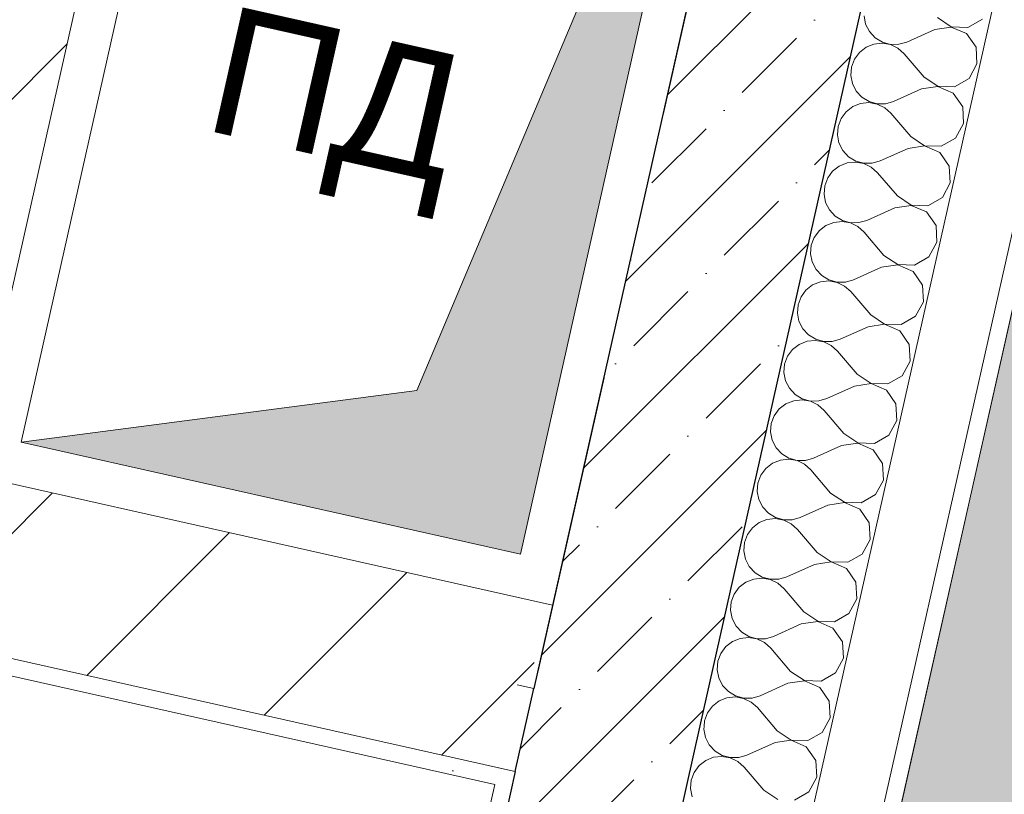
# Model space of a CAD drawing. Header units: millimetres. Extents: x -6990773 to -6682839, y 6117771 to 6220266.
# Tile 80 of 154: x -6941720 to -6940566, y 6145143 to 6146051. Entities that reach past the tile are written whole.
import ezdxf
from ezdxf.enums import TextEntityAlignment as Align

# ---------------------------------------------------------------- set-up
doc = ezdxf.new("R2010")
doc.units = ezdxf.units.MM
doc.header["$MEASUREMENT"] = 0
doc.linetypes.add('Штрихпунктирная', pattern=[670.277762, 352.777767, -176.388884, 0, -141.111112])
for name, color, linetype in [('S - МОП.АР', 7, 'Continuous'), ('АР-Стены_внешние_.АР', 7, 'Continuous'), ('АР-Стены_Перегородки_межквартирные_200.АР', 7, 'Continuous'), ('АР-Чертеж-Оси_Осевые размеры.АР', 7, 'Continuous'), ('ИОС-Шахты и отверстия.АР', 7, 'Continuous')]:
    doc.layers.add(name, color=color, linetype=linetype)
for name, color, linetype, lineweight in [('АР-Стены_внешние_.АР_Ном._пера__1', 7, 'Continuous', 30), ('АР-Стены_Перегородки_межквартирные_200.АР_Ном._пера__1', 7, 'Continuous', 15), ('АР-Чертеж-Оси_Осевые размеры.АР_Ном._пера__120', 7, 'Continuous', 0), ('ИОС-Шахты и отверстия.АР_Ном._пера__1', 7, 'Continuous', 0), ('ИОС-Шахты и отверстия.АР_Ном._пера__101', 252, 'Continuous', 0), ('Кровля_Ном._пера__101', 252, 'Continuous', 0), ('Кровля_Ном._пера__120', 7, 'Continuous', 0)]:
    doc.layers.add(name, color=color, linetype=linetype, lineweight=lineweight)
doc.styles.add('РЎР“Р•РќР•Р\xa0Р\x98Р\xa0_РЎРўР\x98Р›Р¬_4', font='GOTHIC.TTF')
doc.styles.add('РЎР“Р•РќР•Р\xa0Р\x98Р\xa0_РЎРўР\x98Р›Р¬_6', font='arial.ttf')
pattern_1 = [(45, (-6338927.19, 6562677.8), (-127.279217, 127.279217), [])]
pattern_2 = [(45, (-6338927.19, 6563027.8), (-111.369318, 111.369318), [0, -105, 0, -157.5]), (110, (-6338577.19, 6563027.8), (148.001588, 53.868173), [0, -77, 0, -133])]
pattern_3 = [(45, (-6338927.19, 6562677.8), (-84.852814, 84.852814), []), (45, (-6338969.62, 6562720.22), (-84.852814, 84.852814), [90, -30, 0, -30])]

# ---------------------------------------------------------------- blocks, each defined once
blk = doc.blocks.new('Стена_107_1', base_point=(-6941019.7, 6145245))
at = {"layer": 'АР-Стены_Перегородки_межквартирные_200.АР', "linetype": 'Continuous', "lineweight": 0, "true_color": 0x000000}
h = blk.add_hatch(dxfattribs=at)
h.set_pattern_fill('БЛОКИ_БЕТОННЫЕ_ЭФФЕКТИВН_78', color=18, style=0, pattern_type=2)
h.set_pattern_definition(pattern_1)
h.paths.add_polyline_path([(-6941973.3, 6145561.7), (-6942017.1, 6145366.5), (-6941778.1, 6145517.9)])
h = blk.add_hatch(dxfattribs=at)
h.set_pattern_fill('БЛОКИ_БЕТОННЫЕ_ЭФФЕКТИВН_78', color=18, style=0, pattern_type=2)
h.set_pattern_definition(pattern_1)
h.paths.add_polyline_path([(-6941778.1, 6145517.9), (-6942017.1, 6145366.5), (-6941822, 6145322.7)])
h = blk.add_hatch(dxfattribs=at)
h.set_pattern_fill('БЛОКИ_БЕТОННЫЕ_ЭФФЕКТИВН_78', color=18, style=0, pattern_type=2)
h.set_pattern_definition(pattern_1)
h.paths.add_polyline_path([(-6941822, 6145322.7), (-6941156.9, 6145173.4), (-6941095.4, 6145364.5), (-6941778.1, 6145517.9)])
h = blk.add_hatch(dxfattribs=at)
h.set_pattern_fill('ШТУКАТУРКА__ГИПС_01_0001', color=18, style=0, pattern_type=2)
h.set_pattern_definition(pattern_2)
h.paths.add_polyline_path([(-6942036.6, 6145370.9), (-6942041, 6145351.4), (-6942017.1, 6145366.5)])
h = blk.add_hatch(dxfattribs=at)
h.set_pattern_fill('ШТУКАТУРКА__ГИПС_01_0001', color=18, style=0, pattern_type=2)
h.set_pattern_definition(pattern_2)
h.paths.add_polyline_path([(-6942041, 6145351.4), (-6942021.5, 6145347), (-6942017.1, 6145366.5)])
h = blk.add_hatch(dxfattribs=at)
h.set_pattern_fill('ШТУКАТУРКА__ГИПС_01_0001', color=18, style=0, pattern_type=2)
h.set_pattern_definition(pattern_2)
h.paths.add_polyline_path([(-6942017.1, 6145366.5), (-6942021.5, 6145347), (-6941163.1, 6145154.2), (-6941156.9, 6145173.4)])
h = blk.add_hatch(dxfattribs=at)
h.set_pattern_fill('БЛОКИ_БЕТОННЫЕ_ЭФФЕКТИВН_78', color=18, style=0, pattern_type=2)
h.set_pattern_definition(pattern_1)
h.paths.add_polyline_path([(-6941139.2, 6145169.4), (-6941117.3, 6145266.9), (-6941136.8, 6145271.3), (-6941158.7, 6145173.8)])
at = {"layer": 'АР-Стены_внешние_.АР_Ном._пера__1', "color": 7, "linetype": 'Continuous', "lineweight": 30}
blk.add_line((-6941139.2, 6145169.4), (-6941117.3, 6145266.9), dxfattribs=at)
at = {"layer": 'АР-Стены_внешние_.АР_Ном._пера__1', "color": 7, "linetype": 'Continuous', "lineweight": 15}
blk.add_line((-6941158.7, 6145173.8), (-6941139.2, 6145169.4), dxfattribs=at)
at = {"layer": 'АР-Стены_Перегородки_межквартирные_200.АР_Ном._пера__1', "color": 7, "linetype": 'Continuous', "lineweight": 15}
for p, q in [((-6941973.3, 6145561.7), (-6942017.1, 6145366.5)), ((-6942017.1, 6145366.5), (-6941822, 6145322.7)), ((-6941822, 6145322.7), (-6941156.9, 6145173.4))]:
    blk.add_line(p, q, dxfattribs=at)
at = {"layer": 'АР-Стены_Перегородки_межквартирные_200.АР_Ном._пера__1', "color": 7, "linetype": 'Continuous', "lineweight": 15, "flags": 128}
blk.add_lwpolyline([(-6941095.4, 6145364.5), (-6941778.1, 6145517.9)], dxfattribs=at)
at = {"layer": 'АР-Стены_Перегородки_межквартирные_200.АР_Ном._пера__1', "color": 7, "linetype": 'Continuous', "lineweight": 0, "flags": 128}
for points in [[(-6942041, 6145351.4), (-6942036.6, 6145370.9)], [(-6942041, 6145351.4), (-6941163.1, 6145154.2)]]:
    blk.add_lwpolyline(points, dxfattribs=at)
blk = doc.blocks.new('Стена_108_1', base_point=(-6941897.6, 6145442.2))
at = {"layer": 'АР-Стены_Перегородки_межквартирные_200.АР', "linetype": 'Continuous', "lineweight": 0, "true_color": 0x000000}
h = blk.add_hatch(dxfattribs=at)
h.set_pattern_fill('БЛОКИ_БЕТОННЫЕ_ЭФФЕКТИВН_78', color=18, style=0, pattern_type=2)
h.set_pattern_definition(pattern_1)
h.paths.add_polyline_path([(-6941778.1, 6145517.9), (-6941525, 6146645), (-6941720.1, 6146688.8), (-6941973.3, 6145561.7)])
at = {"layer": 'АР-Стены_Перегородки_межквартирные_200.АР_Ном._пера__1', "color": 7, "linetype": 'Continuous', "lineweight": 15, "flags": 128}
blk.add_lwpolyline([(-6941778.1, 6145517.9), (-6941525, 6146645)], dxfattribs=at)
blk = doc.blocks.new('*X353', base_point=(-6338927.2, 6562677.8))
at = {"layer": 'АР-Стены_внешние_.АР_Ном._пера__1', "color": 7, "linetype": 'Continuous', "lineweight": 0}
for p, q in [((-6940917.7, 6145222.1), (-6940918, 6145219.2)), ((-6940918, 6145219.2), (-6940916.1, 6145209.5)), ((-6940916.1, 6145209.5), (-6940911.6, 6145200.7)), ((-6940911.6, 6145200.7), (-6940904.9, 6145193.5)), ((-6940835.1, 6145203.3), (-6940867.7, 6145188.6)), ((-6940834.3, 6145203.4), (-6940835.1, 6145203.3)), ((-6940904.9, 6145193.5), (-6940896.5, 6145188.4)), ((-6940896.5, 6145188.4), (-6940887, 6145185.8)), ((-6940877.1, 6145185.9), (-6940867.7, 6145188.6)), ((-6940786.7, 6145182.4), (-6940795.3, 6145194.6)), ((-6940915.7, 6145182.5), (-6940923.5, 6145176.5)), ((-6940906.6, 6145186.2), (-6940915.7, 6145182.5)), ((-6940896.8, 6145187.2), (-6940906.6, 6145186.2)), ((-6940887.1, 6145185.5), (-6940896.8, 6145187.2)), ((-6940878.2, 6145181.2), (-6940887.1, 6145185.5)), ((-6940887, 6145185.8), (-6940877.1, 6145185.9)), ((-6940870.8, 6145174.7), (-6940878.2, 6145181.2)), ((-6940785.6, 6145162.9), (-6940786.7, 6145182.4)), ((-6940929.4, 6145168.5), (-6940932.8, 6145159.3)), ((-6940923.5, 6145176.5), (-6940929.4, 6145168.5)), ((-6940847.6, 6145147.5), (-6940870.8, 6145174.7)), ((-6940932.8, 6145159.3), (-6940933.6, 6145149.5)), ((-6940794.9, 6145145.7), (-6940785.6, 6145162.9)), ((-6940933.6, 6145149.5), (-6940931.7, 6145139.8)), ((-6940847.6, 6145147.5), (-6940831.4, 6145136.7)), ((-6940811.9, 6145136), (-6940794.9, 6145145.7))]:
    blk.add_line(p, q, dxfattribs=at)
blk = doc.blocks.new('Стена_129_1', base_point=(-6941019.7, 6145245))
at = {"layer": 'АР-Стены_внешние_.АР', "linetype": 'Continuous', "lineweight": 0, "true_color": 0x000000}
h = blk.add_hatch(dxfattribs=at)
h.set_pattern_fill('ЖЕЛЕЗОБЕТОН__PROJECT__0001', color=18, style=0, pattern_type=2)
h.set_pattern_definition(pattern_3)
h.paths.add_polyline_path([(-6941391, 6143135.5), (-6940922.2, 6145223.1), (-6941117.3, 6145266.9), (-6941630, 6142984.2)])
h = blk.add_hatch(dxfattribs=at)
h.set_pattern_fill('ШТУКАТУРКА__ГИПС_01_0001', color=18, style=0, pattern_type=2)
h.set_pattern_definition(pattern_2)
h.paths.add_polyline_path([(-6941158.7, 6145173.8), (-6941163.1, 6145154.2), (-6941143.6, 6145149.9), (-6941139.2, 6145169.4)])
h = blk.add_hatch(dxfattribs=at)
h.set_pattern_fill('ШТУКАТУРКА__ГИПС_01_0001', color=18, style=0, pattern_type=2)
h.set_pattern_definition(pattern_2)
h.paths.add_polyline_path([(-6941163.1, 6145154.2), (-6941653.9, 6142969), (-6941630, 6142984.2), (-6941143.6, 6145149.9)])
at = {"layer": 'АР-Стены_внешние_.АР_Ном._пера__1', "color": 7, "linetype": 'Continuous', "lineweight": 30}
for p, q in [((-6941139.2, 6145169.4), (-6941117.3, 6145266.9)), ((-6941391, 6143135.5), (-6940922.2, 6145223.1)), ((-6941139.2, 6145169.4), (-6941630, 6142984.2))]:
    blk.add_line(p, q, dxfattribs=at)
at = {"layer": 'АР-Стены_внешние_.АР_Ном._пера__1', "color": 7, "linetype": 'Continuous', "lineweight": 0}
for p, q in [((-6941211.8, 6143249), (-6940775.8, 6145190.3)), ((-6941116.2, 6143309.5), (-6940697.7, 6145172.7))]:
    blk.add_line(p, q, dxfattribs=at)
at = {"layer": 'АР-Стены_внешние_.АР_Ном._пера__1', "color": 7, "linetype": 'Continuous', "lineweight": 15}
blk.add_line((-6941158.7, 6145173.8), (-6941139.2, 6145169.4), dxfattribs=at)
at = {"layer": 'АР-Стены_внешние_.АР_Ном._пера__1', "color": 7, "linetype": 'Continuous', "lineweight": 0, "flags": 128}
for points in [[(-6941117.3, 6145266.9), (-6941136.8, 6145271.3)], [(-6941092.3, 6143324.6), (-6940678.2, 6145168.3)], [(-6941163.1, 6145154.2), (-6941653.9, 6142969)]]:
    blk.add_lwpolyline(points, dxfattribs=at)
at = {"layer": 'АР-Стены_внешние_.АР', "color": 7, "lineweight": 0}
blk.add_blockref('*X353', (-6338927.2, 6562677.8), dxfattribs=at)
blk = doc.blocks.new('*X355', base_point=(-6338927.2, 6562677.8))
at = {"layer": 'АР-Стены_внешние_.АР_Ном._пера__1', "color": 7, "linetype": 'Continuous', "lineweight": 0}
for p, q in [((-6940730.2, 6146055.5), (-6940728.3, 6146045.8)), ((-6940728.3, 6146045.8), (-6940723.8, 6146037.1)), ((-6940644.2, 6146053.5), (-6940627.9, 6146042.7)), ((-6940627.9, 6146042.7), (-6940608.4, 6146042)), ((-6940608.4, 6146042), (-6940591.5, 6146051.7)), ((-6940723.8, 6146037.1), (-6940717.1, 6146029.8)), ((-6940647.3, 6146039.6), (-6940679.9, 6146024.9)), ((-6940628, 6146042.4), (-6940647.3, 6146039.6)), ((-6940610.1, 6146034.7), (-6940628, 6146042.4)), ((-6940598.9, 6146018.7), (-6940610.1, 6146034.7)), ((-6940718.7, 6146022.5), (-6940727.9, 6146018.8)), ((-6940708.9, 6146023.5), (-6940718.7, 6146022.5)), ((-6940717.1, 6146029.8), (-6940708.7, 6146024.7)), ((-6940699.2, 6146021.8), (-6940708.9, 6146023.5)), ((-6940708.7, 6146024.7), (-6940699.2, 6146022.1)), ((-6940699.2, 6146022.1), (-6940689.3, 6146022.2)), ((-6940690.4, 6146017.5), (-6940699.2, 6146021.8)), ((-6940689.3, 6146022.2), (-6940679.9, 6146024.9)), ((-6940735.7, 6146012.8), (-6940741.5, 6146004.9)), ((-6940727.9, 6146018.8), (-6940735.7, 6146012.8)), ((-6940683, 6146011), (-6940690.4, 6146017.5)), ((-6940659.8, 6145983.8), (-6940683, 6146011)), ((-6940597.8, 6145999.2), (-6940598.9, 6146018.7)), ((-6940741.5, 6146004.9), (-6940745, 6145995.6)), ((-6940607.1, 6145982), (-6940597.8, 6145999.2)), ((-6940745, 6145995.6), (-6940745.8, 6145985.8)), ((-6940745.8, 6145985.8), (-6940743.9, 6145976.1)), ((-6940743.9, 6145976.1), (-6940739.4, 6145967.4)), ((-6940659.8, 6145983.8), (-6940643.6, 6145973)), ((-6940624.1, 6145972.3), (-6940607.1, 6145982)), ((-6940739.4, 6145967.4), (-6940732.7, 6145960.1)), ((-6940662.9, 6145969.9), (-6940695.5, 6145955.2)), ((-6940643.6, 6145972.7), (-6940662.9, 6145969.9)), ((-6940643.6, 6145973), (-6940624.1, 6145972.3)), ((-6940625.7, 6145965), (-6940643.6, 6145972.7)), ((-6940614.5, 6145949), (-6940625.7, 6145965)), ((-6940734.4, 6145952.8), (-6940743.5, 6145949.1)), ((-6940724.6, 6145953.8), (-6940734.4, 6145952.8)), ((-6940732.7, 6145960.1), (-6940724.3, 6145955)), ((-6940714.9, 6145952.1), (-6940724.6, 6145953.8)), ((-6940724.3, 6145955), (-6940714.8, 6145952.4)), ((-6940706, 6145947.8), (-6940714.9, 6145952.1)), ((-6940714.8, 6145952.4), (-6940705, 6145952.5)), ((-6940705, 6145952.5), (-6940695.5, 6145955.2)), ((-6940751.3, 6145943.1), (-6940757.2, 6145935.2)), ((-6940743.5, 6145949.1), (-6940751.3, 6145943.1)), ((-6940698.6, 6145941.3), (-6940706, 6145947.8)), ((-6940675.5, 6145914.1), (-6940698.6, 6145941.3)), ((-6940613.4, 6145929.5), (-6940614.5, 6145949)), ((-6940757.2, 6145935.2), (-6940760.7, 6145925.9)), ((-6940622.8, 6145912.3), (-6940613.4, 6145929.5)), ((-6940760.7, 6145925.9), (-6940761.5, 6145916.1)), ((-6940761.5, 6145916.1), (-6940759.6, 6145906.5)), ((-6940759.6, 6145906.5), (-6940755.1, 6145897.7)), ((-6940675.5, 6145914.1), (-6940659.2, 6145903.3)), ((-6940639.7, 6145902.6), (-6940622.8, 6145912.3)), ((-6940755.1, 6145897.7), (-6940748.4, 6145890.4)), ((-6940678.6, 6145900.2), (-6940711.2, 6145885.5)), ((-6940659.3, 6145903), (-6940678.6, 6145900.2)), ((-6940641.4, 6145895.3), (-6940659.3, 6145903)), ((-6940659.2, 6145903.3), (-6940639.7, 6145902.6)), ((-6940630.2, 6145879.3), (-6940641.4, 6145895.3)), ((-6940750, 6145883.1), (-6940759.2, 6145879.4)), ((-6940740.2, 6145884.1), (-6940750, 6145883.1)), ((-6940748.4, 6145890.4), (-6940740, 6145885.3)), ((-6940730.5, 6145882.4), (-6940740.2, 6145884.1)), ((-6940740, 6145885.3), (-6940730.5, 6145882.7)), ((-6940730.5, 6145882.7), (-6940720.6, 6145882.8)), ((-6940721.7, 6145878.1), (-6940730.5, 6145882.4)), ((-6940720.6, 6145882.8), (-6940711.2, 6145885.5)), ((-6940767, 6145873.4), (-6940772.8, 6145865.5)), ((-6940759.2, 6145879.4), (-6940767, 6145873.4)), ((-6940714.3, 6145871.6), (-6940721.7, 6145878.1)), ((-6940691.1, 6145844.4), (-6940714.3, 6145871.6)), ((-6940629.1, 6145859.8), (-6940630.2, 6145879.3)), ((-6940772.8, 6145865.5), (-6940776.3, 6145856.2)), ((-6940638.4, 6145842.6), (-6940629.1, 6145859.8)), ((-6940776.3, 6145856.2), (-6940777.1, 6145846.4)), ((-6940777.1, 6145846.4), (-6940775.2, 6145836.8)), ((-6940775.2, 6145836.8), (-6940770.7, 6145828)), ((-6940691.1, 6145844.4), (-6940674.9, 6145833.6)), ((-6940655.4, 6145832.9), (-6940638.4, 6145842.6)), ((-6940770.7, 6145828), (-6940764, 6145820.8)), ((-6940694.2, 6145830.5), (-6940726.8, 6145815.8)), ((-6940674.9, 6145833.3), (-6940694.2, 6145830.5)), ((-6940674.9, 6145833.6), (-6940655.4, 6145832.9)), ((-6940657, 6145825.6), (-6940674.9, 6145833.3)), ((-6940645.8, 6145809.6), (-6940657, 6145825.6)), ((-6940765.7, 6145813.4), (-6940774.8, 6145809.7)), ((-6940755.9, 6145814.4), (-6940765.7, 6145813.4)), ((-6940764, 6145820.8), (-6940755.6, 6145815.6)), ((-6940746.2, 6145812.7), (-6940755.9, 6145814.4)), ((-6940755.6, 6145815.6), (-6940746.1, 6145813)), ((-6940737.3, 6145808.5), (-6940746.2, 6145812.7)), ((-6940746.1, 6145813), (-6940736.3, 6145813.1)), ((-6940736.3, 6145813.1), (-6940726.8, 6145815.8)), ((-6940782.6, 6145803.7), (-6940788.5, 6145795.8)), ((-6940774.8, 6145809.7), (-6940782.6, 6145803.7)), ((-6940729.9, 6145801.9), (-6940737.3, 6145808.5)), ((-6940706.8, 6145774.7), (-6940729.9, 6145801.9)), ((-6940644.7, 6145790.1), (-6940645.8, 6145809.6)), ((-6940788.5, 6145795.8), (-6940792, 6145786.6)), ((-6940654.1, 6145772.9), (-6940644.7, 6145790.1)), ((-6940792, 6145786.6), (-6940792.8, 6145776.7)), ((-6940792.8, 6145776.7), (-6940790.9, 6145767.1)), ((-6940790.9, 6145767.1), (-6940786.4, 6145758.3)), ((-6940706.8, 6145774.7), (-6940690.5, 6145763.9)), ((-6940671, 6145763.3), (-6940654.1, 6145772.9)), ((-6940786.4, 6145758.3), (-6940779.7, 6145751.1)), ((-6940709.9, 6145760.8), (-6940742.5, 6145746.2)), ((-6940690.6, 6145763.6), (-6940709.9, 6145760.8)), ((-6940672.7, 6145755.9), (-6940690.6, 6145763.6)), ((-6940690.5, 6145763.9), (-6940671, 6145763.3)), ((-6940661.5, 6145739.9), (-6940672.7, 6145755.9)), ((-6940781.3, 6145743.7), (-6940790.5, 6145740)), ((-6940771.5, 6145744.7), (-6940781.3, 6145743.7)), ((-6940779.7, 6145751.1), (-6940771.3, 6145745.9)), ((-6940761.8, 6145743), (-6940771.5, 6145744.7)), ((-6940771.3, 6145745.9), (-6940761.8, 6145743.3)), ((-6940761.8, 6145743.3), (-6940751.9, 6145743.4)), ((-6940753, 6145738.8), (-6940761.8, 6145743)), ((-6940751.9, 6145743.4), (-6940742.5, 6145746.2)), ((-6940798.3, 6145734), (-6940804.1, 6145726.1)), ((-6940790.5, 6145740), (-6940798.3, 6145734)), ((-6940745.6, 6145732.2), (-6940753, 6145738.8)), ((-6940722.4, 6145705.1), (-6940745.6, 6145732.2)), ((-6940660.4, 6145720.4), (-6940661.5, 6145739.9)), ((-6940804.1, 6145726.1), (-6940807.6, 6145716.9)), ((-6940669.7, 6145703.3), (-6940660.4, 6145720.4)), ((-6940807.6, 6145716.9), (-6940808.4, 6145707)), ((-6940808.4, 6145707), (-6940806.5, 6145697.4)), ((-6940806.5, 6145697.4), (-6940802, 6145688.6)), ((-6940722.4, 6145705.1), (-6940706.2, 6145694.2)), ((-6940686.7, 6145693.6), (-6940669.7, 6145703.3)), ((-6940802, 6145688.6), (-6940795.3, 6145681.4)), ((-6940725.5, 6145691.1), (-6940758.1, 6145676.5)), ((-6940706.2, 6145693.9), (-6940725.5, 6145691.1)), ((-6940706.2, 6145694.2), (-6940686.7, 6145693.6)), ((-6940688.3, 6145686.2), (-6940706.2, 6145693.9)), ((-6940677.1, 6145670.2), (-6940688.3, 6145686.2)), ((-6940797, 6145674), (-6940806.1, 6145670.3)), ((-6940787.2, 6145675), (-6940797, 6145674)), ((-6940795.3, 6145681.4), (-6940786.9, 6145676.3)), ((-6940777.5, 6145673.3), (-6940787.2, 6145675)), ((-6940786.9, 6145676.3), (-6940777.4, 6145673.6)), ((-6940768.6, 6145669.1), (-6940777.5, 6145673.3)), ((-6940777.4, 6145673.6), (-6940767.6, 6145673.7)), ((-6940767.6, 6145673.7), (-6940758.1, 6145676.5)), ((-6940813.9, 6145664.3), (-6940819.8, 6145656.4)), ((-6940806.1, 6145670.3), (-6940813.9, 6145664.3)), ((-6940761.2, 6145662.5), (-6940768.6, 6145669.1)), ((-6940738.1, 6145635.4), (-6940761.2, 6145662.5)), ((-6940676, 6145650.7), (-6940677.1, 6145670.2)), ((-6940819.8, 6145656.4), (-6940823.3, 6145647.2)), ((-6940685.4, 6145633.6), (-6940676, 6145650.7)), ((-6940823.3, 6145647.2), (-6940824.1, 6145637.4)), ((-6940824.1, 6145637.4), (-6940822.2, 6145627.7)), ((-6940822.2, 6145627.7), (-6940817.7, 6145618.9)), ((-6940738.1, 6145635.4), (-6940721.8, 6145624.5)), ((-6940702.3, 6145623.9), (-6940685.4, 6145633.6)), ((-6940817.7, 6145618.9), (-6940811, 6145611.7)), ((-6940741.2, 6145621.4), (-6940773.8, 6145606.8)), ((-6940721.9, 6145624.3), (-6940741.2, 6145621.4)), ((-6940704, 6145616.5), (-6940721.9, 6145624.3)), ((-6940721.8, 6145624.5), (-6940702.3, 6145623.9)), ((-6940692.8, 6145600.5), (-6940704, 6145616.5)), ((-6940812.6, 6145604.3), (-6940821.8, 6145600.7)), ((-6940802.8, 6145605.3), (-6940812.6, 6145604.3)), ((-6940811, 6145611.7), (-6940802.6, 6145606.6)), ((-6940793.1, 6145603.7), (-6940802.8, 6145605.3)), ((-6940802.6, 6145606.6), (-6940793.1, 6145603.9)), ((-6940793.1, 6145603.9), (-6940783.2, 6145604)), ((-6940783.2, 6145604), (-6940773.8, 6145606.8)), ((-6940829.6, 6145594.6), (-6940835.4, 6145586.7)), ((-6940821.8, 6145600.7), (-6940829.6, 6145594.6)), ((-6940784.3, 6145599.4), (-6940793.1, 6145603.7)), ((-6940776.9, 6145592.8), (-6940784.3, 6145599.4)), ((-6940753.7, 6145565.7), (-6940776.9, 6145592.8)), ((-6940691.7, 6145581), (-6940692.8, 6145600.5)), ((-6940835.4, 6145586.7), (-6940838.9, 6145577.5)), ((-6940701, 6145563.9), (-6940691.7, 6145581)), ((-6940838.9, 6145577.5), (-6940839.7, 6145567.7)), ((-6940839.7, 6145567.7), (-6940837.8, 6145558)), ((-6940837.8, 6145558), (-6940833.3, 6145549.2)), ((-6940753.7, 6145565.7), (-6940737.5, 6145554.8)), ((-6940718, 6145554.2), (-6940701, 6145563.9)), ((-6940833.3, 6145549.2), (-6940826.6, 6145542)), ((-6940756.8, 6145551.7), (-6940789.4, 6145537.1)), ((-6940737.5, 6145554.6), (-6940756.8, 6145551.7)), ((-6940737.5, 6145554.8), (-6940718, 6145554.2)), ((-6940719.6, 6145546.8), (-6940737.5, 6145554.6)), ((-6940708.4, 6145530.8), (-6940719.6, 6145546.8)), ((-6940818.5, 6145535.7), (-6940828.3, 6145534.6)), ((-6940826.6, 6145542), (-6940818.2, 6145536.9)), ((-6940808.8, 6145534), (-6940818.5, 6145535.7)), ((-6940818.2, 6145536.9), (-6940808.7, 6145534.2)), ((-6940798.9, 6145534.3), (-6940789.4, 6145537.1)), ((-6940845.2, 6145524.9), (-6940851.1, 6145517)), ((-6940837.4, 6145531), (-6940845.2, 6145524.9)), ((-6940828.3, 6145534.6), (-6940837.4, 6145531)), ((-6940799.9, 6145529.7), (-6940808.8, 6145534)), ((-6940808.7, 6145534.2), (-6940798.9, 6145534.3)), ((-6940792.5, 6145523.1), (-6940799.9, 6145529.7)), ((-6940769.4, 6145496), (-6940792.5, 6145523.1)), ((-6940707.4, 6145511.3), (-6940708.4, 6145530.8)), ((-6940851.1, 6145517), (-6940854.6, 6145507.8)), ((-6940854.6, 6145507.8), (-6940855.4, 6145498)), ((-6940716.7, 6145494.2), (-6940707.4, 6145511.3)), ((-6940855.4, 6145498), (-6940853.5, 6145488.3)), ((-6940769.4, 6145496), (-6940753.1, 6145485.2)), ((-6940733.6, 6145484.5), (-6940716.7, 6145494.2)), ((-6940853.5, 6145488.3), (-6940849, 6145479.5)), ((-6940849, 6145479.5), (-6940842.3, 6145472.3)), ((-6940772.5, 6145482), (-6940805.1, 6145467.4)), ((-6940753.2, 6145484.9), (-6940772.5, 6145482)), ((-6940735.3, 6145477.1), (-6940753.2, 6145484.9)), ((-6940753.1, 6145485.2), (-6940733.6, 6145484.5)), ((-6940724.1, 6145461.1), (-6940735.3, 6145477.1)), ((-6940834.2, 6145466), (-6940844, 6145464.9)), ((-6940842.3, 6145472.3), (-6940833.9, 6145467.2)), ((-6940824.4, 6145464.3), (-6940834.2, 6145466)), ((-6940833.9, 6145467.2), (-6940824.4, 6145464.6)), ((-6940814.5, 6145464.6), (-6940805.1, 6145467.4)), ((-6940860.9, 6145455.2), (-6940866.7, 6145447.3)), ((-6940853.1, 6145461.3), (-6940860.9, 6145455.2)), ((-6940844, 6145464.9), (-6940853.1, 6145461.3)), ((-6940824.4, 6145464.6), (-6940814.5, 6145464.6)), ((-6940815.6, 6145460), (-6940824.4, 6145464.3)), ((-6940808.2, 6145453.4), (-6940815.6, 6145460)), ((-6940723, 6145441.6), (-6940724.1, 6145461.1)), ((-6940866.7, 6145447.3), (-6940870.2, 6145438.1)), ((-6940785, 6145426.3), (-6940808.2, 6145453.4)), ((-6940870.2, 6145438.1), (-6940871, 6145428.3)), ((-6940732.3, 6145424.5), (-6940723, 6145441.6)), ((-6940871, 6145428.3), (-6940869.1, 6145418.6)), ((-6940785, 6145426.3), (-6940768.8, 6145415.5)), ((-6940749.3, 6145414.8), (-6940732.3, 6145424.5)), ((-6940869.1, 6145418.6), (-6940864.7, 6145409.8)), ((-6940864.7, 6145409.8), (-6940858, 6145402.6)), ((-6940788.1, 6145412.3), (-6940820.7, 6145397.7)), ((-6940768.8, 6145415.2), (-6940788.1, 6145412.3)), ((-6940768.8, 6145415.5), (-6940749.3, 6145414.8)), ((-6940750.9, 6145407.4), (-6940768.8, 6145415.2)), ((-6940849.8, 6145396.3), (-6940859.6, 6145395.2)), ((-6940858, 6145402.6), (-6940849.5, 6145397.5)), ((-6940840.1, 6145394.6), (-6940849.8, 6145396.3)), ((-6940849.5, 6145397.5), (-6940840, 6145394.9)), ((-6940830.2, 6145394.9), (-6940820.7, 6145397.7)), ((-6940739.7, 6145391.4), (-6940750.9, 6145407.4)), ((-6940876.5, 6145385.6), (-6940882.4, 6145377.6)), ((-6940868.7, 6145391.6), (-6940876.5, 6145385.6)), ((-6940859.6, 6145395.2), (-6940868.7, 6145391.6)), ((-6940831.2, 6145390.3), (-6940840.1, 6145394.6)), ((-6940840, 6145394.9), (-6940830.2, 6145394.9)), ((-6940823.9, 6145383.8), (-6940831.2, 6145390.3)), ((-6940738.7, 6145371.9), (-6940739.7, 6145391.4)), ((-6940882.4, 6145377.6), (-6940885.9, 6145368.4)), ((-6940800.7, 6145356.6), (-6940823.9, 6145383.8)), ((-6940885.9, 6145368.4), (-6940886.7, 6145358.6)), ((-6940748, 6145354.8), (-6940738.7, 6145371.9)), ((-6940886.7, 6145358.6), (-6940884.8, 6145348.9)), ((-6940800.7, 6145356.6), (-6940784.4, 6145345.8)), ((-6940764.9, 6145345.1), (-6940748, 6145354.8)), ((-6940884.8, 6145348.9), (-6940880.3, 6145340.1)), ((-6940880.3, 6145340.1), (-6940873.6, 6145332.9)), ((-6940803.8, 6145342.6), (-6940836.4, 6145328)), ((-6940784.5, 6145345.5), (-6940803.8, 6145342.6)), ((-6940766.6, 6145337.7), (-6940784.5, 6145345.5)), ((-6940784.4, 6145345.8), (-6940764.9, 6145345.1)), ((-6940873.6, 6145332.9), (-6940865.2, 6145327.8)), ((-6940865.2, 6145327.8), (-6940855.7, 6145325.2)), ((-6940845.8, 6145325.2), (-6940836.4, 6145328)), ((-6940755.4, 6145321.7), (-6940766.6, 6145337.7)), ((-6940892.2, 6145315.9), (-6940898.1, 6145307.9)), ((-6940884.4, 6145321.9), (-6940892.2, 6145315.9)), ((-6940875.3, 6145325.5), (-6940884.4, 6145321.9)), ((-6940865.5, 6145326.6), (-6940875.3, 6145325.5)), ((-6940855.7, 6145324.9), (-6940865.5, 6145326.6)), ((-6940855.7, 6145325.2), (-6940845.8, 6145325.2)), ((-6940846.9, 6145320.6), (-6940855.7, 6145324.9)), ((-6940839.5, 6145314.1), (-6940846.9, 6145320.6)), ((-6940754.3, 6145302.3), (-6940755.4, 6145321.7)), ((-6940898.1, 6145307.9), (-6940901.5, 6145298.7)), ((-6940816.3, 6145286.9), (-6940839.5, 6145314.1)), ((-6940901.5, 6145298.7), (-6940902.3, 6145288.9)), ((-6940763.6, 6145285.1), (-6940754.3, 6145302.3)), ((-6940902.3, 6145288.9), (-6940900.4, 6145279.2)), ((-6940816.3, 6145286.9), (-6940800.1, 6145276.1)), ((-6940780.6, 6145275.4), (-6940763.6, 6145285.1)), ((-6940900.4, 6145279.2), (-6940896, 6145270.4)), ((-6940896, 6145270.4), (-6940889.3, 6145263.2)), ((-6940819.5, 6145273), (-6940852, 6145258.3)), ((-6940800.1, 6145275.8), (-6940819.5, 6145273)), ((-6940800.1, 6145276.1), (-6940780.6, 6145275.4)), ((-6940782.2, 6145268.1), (-6940800.1, 6145275.8)), ((-6940889.3, 6145263.2), (-6940880.8, 6145258.1)), ((-6940880.8, 6145258.1), (-6940871.3, 6145255.5)), ((-6940861.5, 6145255.5), (-6940852, 6145258.3)), ((-6940771, 6145252), (-6940782.2, 6145268.1)), ((-6940907.9, 6145246.2), (-6940913.7, 6145238.2)), ((-6940900.1, 6145252.2), (-6940907.9, 6145246.2)), ((-6940890.9, 6145255.9), (-6940900.1, 6145252.2)), ((-6940881.1, 6145256.9), (-6940890.9, 6145255.9)), ((-6940871.4, 6145255.2), (-6940881.1, 6145256.9)), ((-6940862.5, 6145250.9), (-6940871.4, 6145255.2)), ((-6940871.3, 6145255.5), (-6940861.5, 6145255.5)), ((-6940855.2, 6145244.4), (-6940862.5, 6145250.9)), ((-6940770, 6145232.6), (-6940771, 6145252)), ((-6940913.7, 6145238.2), (-6940917.2, 6145229)), ((-6940832, 6145217.2), (-6940855.2, 6145244.4)), ((-6940917.2, 6145229), (-6940917.7, 6145222.1)), ((-6940779.3, 6145215.4), (-6940770, 6145232.6)), ((-6940832, 6145217.2), (-6940815.7, 6145206.4)), ((-6940796.2, 6145205.7), (-6940779.3, 6145215.4)), ((-6940815.8, 6145206.1), (-6940834.3, 6145203.4)), ((-6940797.9, 6145198.4), (-6940815.8, 6145206.1)), ((-6940815.7, 6145206.4), (-6940796.2, 6145205.7)), ((-6940795.3, 6145194.6), (-6940797.9, 6145198.4))]:
    blk.add_line(p, q, dxfattribs=at)
blk = doc.blocks.new('Стена_130_1', base_point=(-6940722.8, 6146567.3))
at = {"layer": 'АР-Стены_внешние_.АР', "linetype": 'Continuous', "lineweight": 0, "true_color": 0x000000}
h = blk.add_hatch(dxfattribs=at)
h.set_pattern_fill('ЖЕЛЕЗОБЕТОН__PROJECT__0001', color=18, style=0, pattern_type=2)
h.set_pattern_definition(pattern_3)
h.paths.add_polyline_path([(-6940922.2, 6145223.1), (-6940625.2, 6146545.4), (-6940820.3, 6146589.2), (-6941117.3, 6145266.9)])
at = {"layer": 'АР-Стены_внешние_.АР_Ном._пера__1', "color": 7, "linetype": 'Continuous', "lineweight": 30}
blk.add_line((-6940922.2, 6145223.1), (-6940625.2, 6146545.4), dxfattribs=at)
at = {"layer": 'АР-Стены_внешние_.АР_Ном._пера__1', "color": 7, "linetype": 'Continuous', "lineweight": 0}
for p, q in [((-6940775.8, 6145190.3), (-6940478.8, 6146512.5)), ((-6940697.7, 6145172.7), (-6940400.8, 6146495))]:
    blk.add_line(p, q, dxfattribs=at)
at = {"layer": 'АР-Стены_внешние_.АР_Ном._пера__1', "color": 7, "linetype": 'Continuous', "lineweight": 30, "flags": 128}
blk.add_lwpolyline([(-6940842.2, 6146491.6), (-6941117.3, 6145266.9)], dxfattribs=at)
at = {"layer": 'АР-Стены_внешние_.АР_Ном._пера__1', "color": 7, "linetype": 'Continuous', "lineweight": 0, "flags": 128}
blk.add_lwpolyline([(-6940678.2, 6145168.3), (-6940381.3, 6146490.6)], dxfattribs=at)
at = {"layer": 'АР-Стены_внешние_.АР', "color": 7, "lineweight": 0}
blk.add_blockref('*X355', (-6338927.2, 6562677.8), dxfattribs=at)
blk = doc.blocks.new('Стандартный Маркер Сетки[56]_1', base_point=(-6940228.2, 6149223.3))
at = {"layer": 'АР-Чертеж-Оси_Осевые размеры.АР_Ном._пера__120', "color": 7, "linetype": 'Штрихпунктирная', "lineweight": 0}
blk.add_line((-6940447.3, 6148247.6), (-6945009.8, 6127933.2), dxfattribs=at)
at = {"layer": 'АР-Чертеж-Оси_Осевые размеры.АР_Ном._пера__120', "color": 7, "lineweight": 0, "style": 'РЎР“Р•РќР•Р\xa0Р\x98Р\xa0_РЎРўР\x98Р›Р¬_4'}
blk.add_attdef('AC_MarkerText_1', text='', height=350, rotation=347.3417, dxfattribs=at).set_placement((-6945268.6, 6126650.8), align=Align.TOP_CENTER)
blk = doc.blocks.new('Стандартный Маркер Сетки[68]_1', base_point=(-6940228.2, 6149223.3))
at = {"layer": 'АР-Чертеж-Оси_Осевые размеры.АР_Ном._пера__120', "color": 7, "linetype": 'Штрихпунктирная', "lineweight": 0}
blk.add_line((-6940447.3, 6148247.6), (-6945009.8, 6127933.2), dxfattribs=at)
at = {"layer": 'АР-Чертеж-Оси_Осевые размеры.АР_Ном._пера__120', "color": 7, "lineweight": 0, "style": 'РЎР“Р•РќР•Р\xa0Р\x98Р\xa0_РЎРўР\x98Р›Р¬_4'}
blk.add_attdef('AC_MarkerText_1', text='', height=350, rotation=347.3417, dxfattribs=at).set_placement((-6945268.6, 6126650.8), align=Align.TOP_CENTER)
blk = doc.blocks.new('Символ Проема в Полу 21[80]_1', base_point=(-6941718.5, 6145555.7))
at = {"layer": 'ИОС-Шахты и отверстия.АР_Ном._пера__101', "linetype": 'Continuous', "lineweight": 0}
blk.add_hatch(color=252, dxfattribs=at).paths.add_polyline_path([(-6941718.5, 6145555.7), (-6941133.1, 6145424.2), (-6940901.9, 6146453.6), (-6941254.7, 6145616.3)])
at = {"layer": 'ИОС-Шахты и отверстия.АР_Ном._пера__1', "color": 7, "linetype": 'Continuous', "lineweight": 0, "flags": 128}
for points in [[(-6941254.7, 6145616.3), (-6940901.9, 6146453.6), (-6941487.3, 6146585), (-6941718.5, 6145555.7)], [(-6941718.5, 6145555.7), (-6941133.1, 6145424.2), (-6940901.9, 6146453.6), (-6941254.7, 6145616.3)]]:
    blk.add_lwpolyline(points, close=True, dxfattribs=at)

msp = doc.modelspace()

# ---------------------------------------------------------------- hatches: boundary and pattern name
at = {"layer": 'Кровля_Ном._пера__101', "linetype": 'Continuous', "lineweight": 0}
h = msp.add_hatch(dxfattribs=at)
h.set_pattern_fill('ПЕСОК_0001', color=252, style=0, pattern_type=2)
h.set_pattern_definition([(32.3417, (-6952891.77, 6138227.56), (-120.9696, 191.0468), [0, -150.75, 0, -226.125]), (97.3417, (-6952401.49, 6138117.45), (224.2711, 28.8958), [0, -110.55, 0, -190.95])])
h.paths.add_polyline_path([(-6958297.1, 6136949.8), (-6937251.1, 6132222.9), (-6934085.7, 6146316.9), (-6936671.4, 6146897.7), (-6936905.8, 6145853.7), (-6940350.5, 6146627.4), (-6940458, 6146149), (-6940744.7, 6144872.5), (-6941092.3, 6143324.6), (-6940828, 6143265.3), (-6941771.4, 6139064.9), (-6951075.3, 6141154.5), (-6949771.5, 6146959.5), (-6949249, 6146842.1), (-6948975, 6148061.9), (-6949384.7, 6148153.9), (-6949231.4, 6148836.7), (-6948890.5, 6150354.6), (-6952413.2, 6151145.8), (-6952233.6, 6151945.7), (-6954799.7, 6152522)])

# ---------------------------------------------------------------- linework, layer by layer
at = {"layer": 'S - МОП.АР', "color": 254, "linetype": 'Continuous', "lineweight": 0, "true_color": 0xd1c7d6, "flags": 128}
msp.add_lwpolyline([(-6945710.6, 6141743.2), (-6945991.1, 6140494.4), (-6942956.7, 6139812.8), (-6942628, 6141276.4), (-6941798.2, 6141090.1), (-6941389.6, 6142909.7), (-6941653.9, 6142969), (-6941163.1, 6145154.2), (-6942041, 6145351.4), (-6941744, 6146673.7), (-6944466, 6147285), (-6945327.1, 6143450.8), (-6945534.2, 6142528.6)], close=True, dxfattribs=at)
at = {"layer": 'Кровля_Ном._пера__120', "color": 7, "linetype": 'Continuous', "lineweight": 0, "flags": 128}
msp.add_lwpolyline([(-6958297.1, 6136949.8), (-6937251.1, 6132222.9), (-6934085.7, 6146316.9), (-6936671.4, 6146897.7), (-6936905.8, 6145853.7), (-6940350.5, 6146627.4), (-6940458, 6146149), (-6940744.7, 6144872.5), (-6941092.3, 6143324.6), (-6940828, 6143265.3), (-6941771.4, 6139064.9), (-6951075.3, 6141154.5), (-6949771.5, 6146959.5), (-6949249, 6146842.1), (-6948975, 6148061.9), (-6949384.7, 6148153.9), (-6949231.4, 6148836.7), (-6948890.5, 6150354.6), (-6952413.2, 6151145.8), (-6952233.6, 6151945.7), (-6954799.7, 6152522)], close=True, dxfattribs=at)

# ---------------------------------------------------------------- block references
at = {"layer": 'АР-Стены_внешние_.АР', "color": 7, "lineweight": 0}
for name, p in [('Стена_130_1', (-6940722.8, 6146567.3)), ('Стена_129_1', (-6941019.7, 6145245))]:
    msp.add_blockref(name, p, dxfattribs=at)
at = {"layer": 'АР-Стены_Перегородки_межквартирные_200.АР', "color": 7, "lineweight": 0}
for name, p in [('Стена_108_1', (-6941897.6, 6145442.2)), ('Стена_107_1', (-6941019.7, 6145245))]:
    msp.add_blockref(name, p, dxfattribs=at)
at = {"layer": 'АР-Чертеж-Оси_Осевые размеры.АР', "color": 8, "linetype": 'Continuous', "lineweight": 15}
for name in ['Стандартный Маркер Сетки[56]_1', 'Стандартный Маркер Сетки[68]_1']:
    msp.add_blockref(name, (-6940228.2, 6149223.3), dxfattribs=at)
at = {"layer": 'ИОС-Шахты и отверстия.АР', "color": 7, "linetype": 'Continuous', "lineweight": 0}
msp.add_blockref('Символ Проема в Полу 21[80]_1', (-6941718.5, 6145555.7), dxfattribs=at)

# ---------------------------------------------------------------- texts
at = {"layer": 'ИОС-Шахты и отверстия.АР_Ном._пера__1', "color": 7, "linetype": 'Continuous', "lineweight": 0, "insert": (-6941353.8, 6145942.8), "char_height": 150, "attachment_point": 5, "rotation": 347.3418, "style": 'РЎР“Р•РќР•Р\xa0Р\x98Р\xa0_РЎРўР\x98Р›Р¬_6'}
msp.add_mtext('\\A1;{\\pqc;\\fArial|b0|i0|c204|p0;\\W1.000000;ПД}', dxfattribs=at)

doc.saveas('drawing.dxf')
